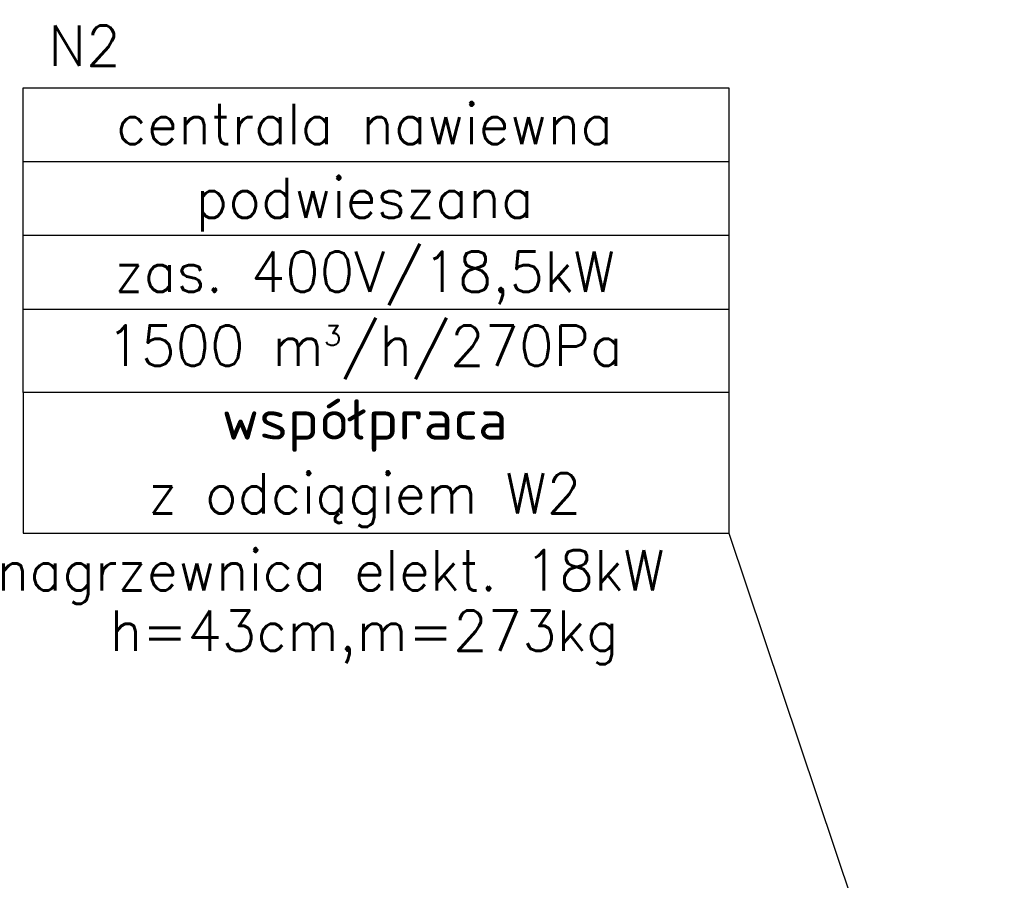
# Model space of a CAD drawing. Header units: millimetres. Extents: x 295542 to 440356, y 17772 to 133669.
# Tile 42 of 73: x 304124 to 307057, y 58470 to 61033. Entities that reach past the tile are written whole.
import ezdxf

# ---------------------------------------------------------------- set-up
doc = ezdxf.new("R2010")
doc.units = ezdxf.units.MM
doc.linetypes.add('Ciągłe', pattern=[0])
doc.layers.add('0_opis_wentylacja', color=110, linetype='Ciągłe')
doc.styles.add('FDBES', font='simplex.shx')

msp = doc.modelspace()

# ---------------------------------------------------------------- linework, layer by layer
at = {"layer": '0_opis_wentylacja'}
for p, q in [((306236.615, 60610.112), (304134.329, 60610.112)), ((306236.615, 60610.112), (304134.329, 60610.112)), ((306236.615, 60610.112), (304134.329, 60610.112)), ((306236.615, 60610.112), (304134.329, 60610.112)), ((306236.615, 60390.112), (304134.329, 60390.112)), ((306236.615, 60390.112), (304134.329, 60390.112)), ((306236.615, 60390.112), (304134.329, 60390.112)), ((306236.615, 60390.112), (304134.329, 60390.112)), ((306236.615, 60170.112), (304134.329, 60170.112)), ((306236.615, 60170.112), (304134.329, 60170.112)), ((306236.615, 60170.112), (304134.329, 60170.112)), ((306236.615, 60170.112), (304134.329, 60170.112)), ((304134.329, 59922.112), (304134.329, 59503.48)), ((306236.615, 59922.112), (306236.615, 59503.48)), ((304134.329, 59503.48), (306236.615, 59503.48)), ((306236.615, 59503.48), (307057.418, 57057.528))]:
    msp.add_line(p, q, dxfattribs=at)
msp.add_lwpolyline([(304134.329, 60830.112), (306236.615, 60830.112), (306236.615, 59922.112), (304134.329, 59922.112)], close=True, dxfattribs=at)
msp.add_lwpolyline([(304134.329, 60830.112), (306236.615, 60830.112), (306236.615, 59922.112), (304134.329, 59922.112)], close=True, dxfattribs=at)
msp.add_lwpolyline([(304134.329, 60830.112), (306236.615, 60830.112), (306236.615, 59922.112), (304134.329, 59922.112)], close=True, dxfattribs=at)

# ---------------------------------------------------------------- texts
at = {"layer": '0_opis_wentylacja', "char_height": 120, "attachment_point": 5, "line_spacing_factor": 1.1, "style": 'FDBES'}
for s, insert in [('N2', (304316.764, 60955.418)), ('centrala nawiewna \\Ppodwieszana\\Pzas. 400V/18,5kW\\P1500 m{\\H0.5x;\\A2;3}/h/270Pa\\Pwspółpraca \\Pz odciągiem W2', (305151.667, 60152.344)), ('nagrzewnica elekt. 18kW ', (305050.481, 59373.208)), ('h=43cm,m=273kg', (305150.477, 59193.234))]:
    msp.add_mtext(s, dxfattribs=dict(at, insert=insert))

doc.saveas('drawing.dxf')
